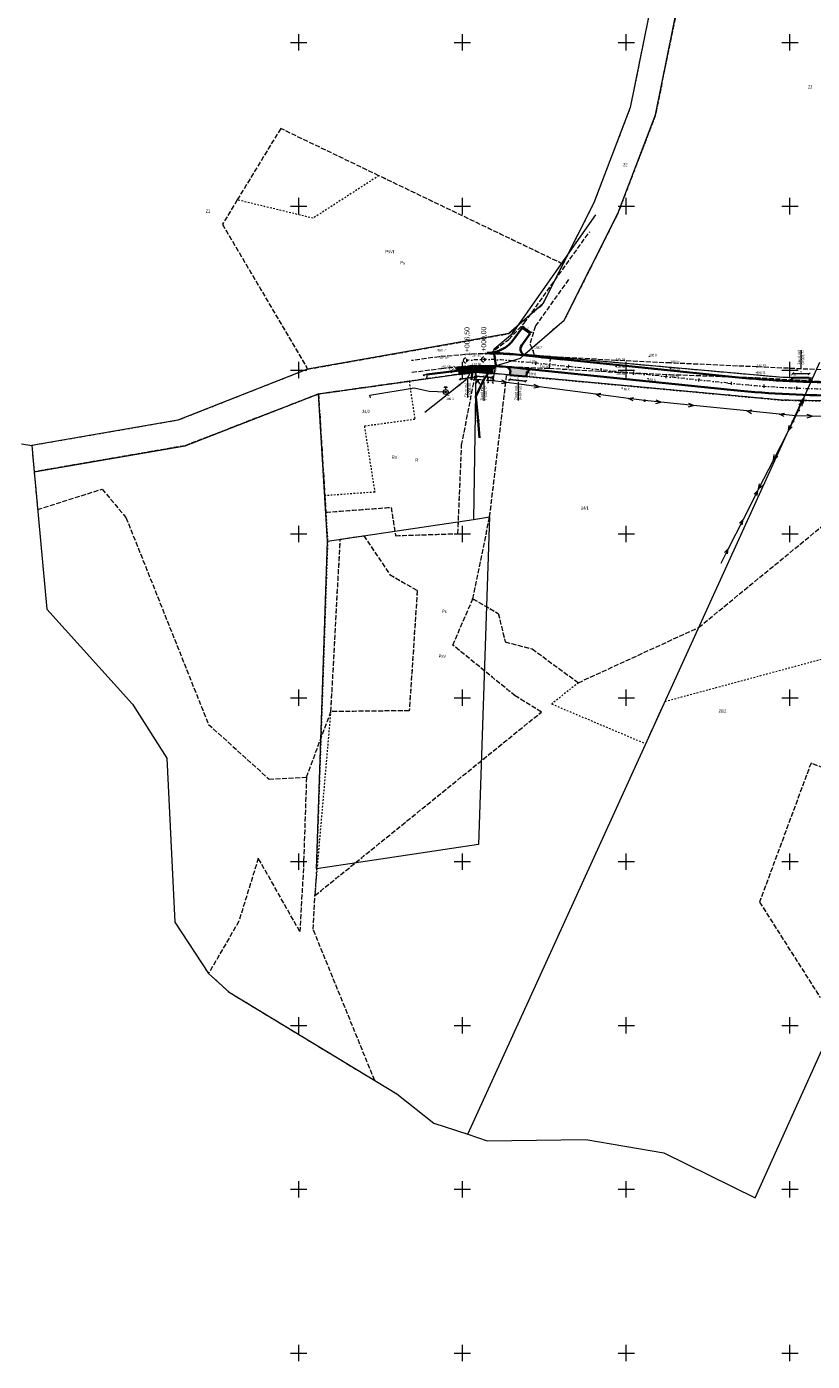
# Model space of a CAD drawing. Header units: millimetres. Extents: x 1024 to 29474, y -14562 to 6512.
# Tile 56 of 83: x 25634 to 25874, y 2762 to 3170. Entities that reach past the tile are written whole.
import ezdxf
from ezdxf.enums import TextEntityAlignment as Align

# ---------------------------------------------------------------- set-up
doc = ezdxf.new("R2010")
doc.units = ezdxf.units.MM
for name, pattern in [('1', [0]), ('2_OTKJ', [2, 1.5, -0.5]), ('4_SUEP_A', [0]), ('4_SULO', [0]), ('4_SUWP', [0]), ('DASHDOT', [25.4, 12.7, -6.35, 0, -6.35]), ('EGDE', [0]), ('EGKK', [2, 1.5, -0.5]), ('EGUG', [1, 0.5, -0.5])]:
    doc.linetypes.add(name, pattern=pattern)
for name, color, linetype, lineweight in [('D.O. Kilometraż', 250, 'Continuous', 20), ('D.O. Kr 15x30', 7, 'Continuous', 35), ('D.O. kresk jezdnia', 254, 'Continuous', 18), ('D.O. ob 8x30', 4, 'Continuous', 25), ('D.O. opornik 12x25', 1, 'Continuous', 35), ('D.O. oś pikieta', 250, 'DASHDOT', 20), ('D.O. wymiarowanie', 7, 'Continuous', 15), ('Dzialki', 7, 'EGDE', 18), ('Kontury', 3, 'EGKK', 18), ('Numery_dzialek', 7, 'Continuous', 9), ('Numery_konturow', 3, 'Continuous', 9), ('Numery_uzytkow', 3, 'Continuous', 9), ('OSN_EWID_T_0', 1, 'Continuous', 0), ('OTK_E_T_0', 7, 'Continuous', 0), ('OTK_L_0', 7, '2_OTKJ', 18), ('OTO_L_0', 7, 'Continuous', 35), ('OTO_L_1', 7, 'Continuous', 18), ('OTO_L_2', 7, 'Continuous', 18), ('OTR_T_0', 7, 'Continuous', 18), ('OTR_T_1', 7, 'Continuous', 18), ('Podzial_sekcyjny_krzyze', 7, '1', 18), ('SUE_E_T_1', 1, 'Continuous', 0), ('SUE_T_3', 7, 'Continuous', 18), ('SUE_T_4', 1, 'Continuous', 18), ('SUE_T_5', 1, 'Continuous', 18), ('SUEP_E_T_0', 1, 'Continuous', 0), ('SUEP_L_0', 1, '4_SUEP_A', 18), ('SUER_T_0', 1, 'Continuous', 18), ('SUL_L_1', 7, '4_SULO', 35), ('SUP_T_2', 7, 'Continuous', 18), ('SUW_T_1', 7, 'Continuous', 18), ('SUWP_L_0', 5, '4_SUWP', 18), ('Uzytki', 3, 'EGUG', 18)]:
    doc.layers.add(name, color=color, linetype=linetype, lineweight=lineweight)
doc.layers.add('D.O. kresk zjazd', color=7, linetype='Continuous', lineweight=18, true_color=0xfacfb6)
doc.styles.get("Standard").update_dxf_attribs({"font": 'arial.ttf'})
doc.dimstyles.new('ISO-25', dxfattribs={"dimscale": 0.25, "dimtxt": 2.5, "dimasz": 2.5, "dimexe": 1.25, "dimexo": 0.625, "dimtad": 1, "dimtxsty": 'Standard', "dimblk": 'OBLIQUE', "dimcen": 2.5, "dimse1": 1, "dimse2": 1, "dimadec": 0, "dimazin": 0, "dimtfac": 1, "dimtmove": 0, "dimatfit": 3, "dimfxl": 1, "dimarcsym": 0})

# ---------------------------------------------------------------- blocks, each defined once
blk = doc.blocks.new('_Oblique')
at = {"color": 0, "linetype": 'ByBlock', "lineweight": -2}
blk.add_line((-0.5, -0.5), (0.5, 0.5), dxfattribs=at)
blk = doc.blocks.new('*D167')
at = {"layer": 'D.O. wymiarowanie', "color": 0, "lineweight": -2}
blk.add_line((25868.03, 3063.68), (25873.03, 3063.59), dxfattribs=at)
at = {"layer": 'Defpoints', "color": 0}
for p in [(25873.03, 3063.59), (25868.01, 3062.5), (25873, 3062.4)]:
    blk.add_point(p, dxfattribs=at)
at = {"layer": 'D.O. wymiarowanie', "color": 0, "lineweight": -2, "xscale": 0.625, "yscale": 0.625, "zscale": 0.625}
for p, rotation in [((25868.03, 3063.68), 178.9093946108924), ((25873.03, 3063.59), 358.9093946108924)]:
    blk.add_blockref('_Oblique', p, dxfattribs=dict(at, rotation=rotation))
at = {"layer": 'D.O. wymiarowanie', "color": 0, "insert": (25870.54, 3064.11), "char_height": 0.625, "attachment_point": 5, "rotation": 358.9094}
blk.add_mtext('5', dxfattribs=at)
blk = doc.blocks.new('*D168')
at = {"layer": 'D.O. wymiarowanie', "color": 0, "lineweight": -2}
blk.add_line((25781.54, 3061.82), (25786.52, 3061.36), dxfattribs=at)
at = {"layer": 'Defpoints', "color": 0}
for p in [(25781.67, 3063.2), (25786.65, 3062.74), (25786.52, 3061.36)]:
    blk.add_point(p, dxfattribs=at)
at = {"layer": 'D.O. wymiarowanie', "color": 0, "lineweight": -2, "xscale": 0.625, "yscale": 0.625, "zscale": 0.625}
for p, rotation in [((25781.54, 3061.82), 174.7649660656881), ((25786.52, 3061.36), 354.7649660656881)]:
    blk.add_blockref('_Oblique', p, dxfattribs=dict(at, rotation=rotation))
at = {"layer": 'D.O. wymiarowanie', "color": 0, "insert": (25784.08, 3062.06), "char_height": 0.625, "attachment_point": 5, "rotation": 354.765}
blk.add_mtext('5', dxfattribs=at)
blk = doc.blocks.new('*D169')
at = {"layer": 'D.O. wymiarowanie', "color": 0, "lineweight": -2}
blk.add_line((25785.6, 3077.95), (25788.04, 3076.21), dxfattribs=at)
at = {"layer": 'Defpoints', "color": 0}
for p in [(25788.04, 3076.21), (25782.89, 3074.15), (25785.34, 3072.41)]:
    blk.add_point(p, dxfattribs=at)
at = {"layer": 'D.O. wymiarowanie', "color": 0, "lineweight": -2, "xscale": 0.625, "yscale": 0.625, "zscale": 0.625}
for p, rotation in [((25785.6, 3077.95), 144.5635376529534), ((25788.04, 3076.21), 324.5635376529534)]:
    blk.add_blockref('_Oblique', p, dxfattribs=dict(at, rotation=rotation))
at = {"layer": 'D.O. wymiarowanie', "color": 0, "insert": (25787.1, 3077.47), "char_height": 0.625, "attachment_point": 5, "rotation": 324.5635}
blk.add_mtext('3', dxfattribs=at)
blk = doc.blocks.new('2_OTRN')
at = {"linetype": 'Continuous'}
blk.add_circle((0, 0), 0.045, dxfattribs=at)
blk = doc.blocks.new('2_OTRS')
at = {"linetype": 'Continuous'}
blk.add_circle((0, 0), 0.045, dxfattribs=at)
blk = doc.blocks.new('4_SUEO_W')
at = {"linetype": 'Continuous'}
for p, q in [((-0.53035, 0.53035), (-0.8839, 0.8839)), ((0.53035, 0.53035), (0.8839, 0.8839)), ((-0.53035, -0.53035), (-0.8839, -0.8839)), ((0.53035, -0.53035), (0.8839, -0.8839))]:
    blk.add_line(p, q, dxfattribs=at)
blk.add_circle((0, 0), 0.025, dxfattribs=at)
blk = doc.blocks.new('4_SUET')
at = {"linetype": 'Continuous'}
for radius in [0.125, 0.113, 0.1, 0.0875, 0.075, 0.0625, 0.05, 0.0375, 0.025, 0.0125, 0.0025]:
    blk.add_circle((0, 0), radius, dxfattribs=at)
blk = doc.blocks.new('4_SUES')
at = {"linetype": 'Continuous'}
for p, q in [((0.5, 0.25), (-0.5, 0.25)), ((-0.5, 0.25), (-0.5, -0.25)), ((0.5, -0.25), (0.5, 0.25)), ((-0.5, -0.25), (0.5, -0.25))]:
    blk.add_line(p, q, dxfattribs=at)
blk = doc.blocks.new('4_SUPP')
at = {"linetype": 'Continuous'}
blk.add_circle((0, 0), 0.25, dxfattribs=at)
blk = doc.blocks.new('4_SUPS')
at = {"linetype": 'Continuous'}
blk.add_circle((0, 0), 0.0625, dxfattribs=at)
blk = doc.blocks.new('4_SUWG')
at = {"linetype": 'Continuous'}
blk.add_line((0, 0.75), (0, 1.25), dxfattribs=at)
for radius in [0.75, 0.25]:
    blk.add_circle((0, 0), radius, dxfattribs=at)
for centre in [(-0.25, 1.25), (0.25, 1.25)]:
    blk.add_arc(centre, 0.25, 0, 180, dxfattribs=at)
blk = doc.blocks.new('Wykno-Rudnik')
at = {"layer": 'Dzialki'}
for p, q in [((4673.04, 3142.59), (4698.09, 3266.15)), ((4676.56, 3200.24), (4665.33, 3144.82)), ((4665.33, 3144.82), (4654.24, 3115.78)), ((4661.57, 3112.55), (4673.04, 3142.59)), ((4654.24, 3115.78), (4638.7, 3084.91)), ((4645.15, 3079.91), (4661.57, 3112.55)), ((4638.7, 3084.91), (4628.24, 3075.84)), ((4633.21, 3069.54), (4645.15, 3079.91)), ((4628.24, 3075.84), (4566.85, 3065.01)), ((4618.2, 3064.16), (4631.81, 3068.34)), ((4631.81, 3068.34), (4633.21, 3069.54)), ((4633.21, 3069.54), (4712.03, 3062.55)), ((4566.85, 3065.01), (4527.25, 3049.4)), ((4570.16, 3057.44), (4618.2, 3064.16)), ((4618.2, 3064.16), (4617.47, 3019.16)), ((4711.64, 3055.56), (4618.2, 3064.16)), ((4712.03, 3062.55), (4720.96, 3062.38)), ((4529.42, 3041.65), (4570.16, 3057.44)), ((4572.95, 3012.52), (4570.16, 3057.44)), ((4656.43, 2920.76), (4717.79, 3055.44)), ((4717.79, 3055.44), (4711.64, 3055.56)), ((4781.22, 3054.2), (4717.79, 3055.44)), ((4527.25, 3049.4), (4482.61, 3041.68)), ((4479.5, 3042.17), (4482.61, 3041.68)), ((4482.61, 3041.68), (4483.34, 3033.69)), ((4483.34, 3033.69), (4529.42, 3041.65)), ((4483.34, 3033.69), (4487.2, 2991.77)), ((4572.95, 3012.52), (4617.47, 3019.16)), ((4617.47, 3019.16), (4622.42, 3019.9)), ((4622.42, 3019.9), (4618.99, 2919.95)), ((4569.54, 2912.49), (4572.95, 3012.52)), ((4487.2, 2991.77), (4513.39, 2962.75)), ((4513.39, 2962.75), (4523.84, 2946.25)), ((4703.45, 2812.11), (4766.39, 2951.56)), ((4523.84, 2946.25), (4526.27, 2896.25)), ((4615.77, 2831.52), (4656.43, 2920.76)), ((4618.99, 2919.95), (4569.54, 2912.49)), ((4526.27, 2896.25), (4536.58, 2880.58)), ((4536.58, 2880.58), (4542.84, 2874.91)), ((4542.84, 2874.91), (4587.85, 2847.62)), ((4587.85, 2847.62), (4594.09, 2843.84)), ((4594.09, 2843.84), (4605.41, 2834.96)), ((4605.41, 2834.96), (4615.77, 2831.52)), ((4615.77, 2831.52), (4621.63, 2829.57)), ((4621.63, 2829.57), (4651.81, 2829.94)), ((4651.81, 2829.94), (4675.56, 2825.83)), ((4675.56, 2825.83), (4703.45, 2812.11))]:
    blk.add_line(p, q, dxfattribs=at)
at = {"layer": 'Kontury'}
for p, q in [((4698.09, 3266.15), (4673.04, 3142.59)), ((4673.04, 3142.59), (4661.57, 3112.55)), ((4558.61, 3138.44), (4545.35, 3116.65)), ((4588.58, 3124.05), (4558.61, 3138.44)), ((4644.81, 3097.06), (4588.58, 3124.05)), ((4545.35, 3116.65), (4540.84, 3109.21)), ((4661.57, 3112.55), (4645.15, 3079.91)), ((4540.84, 3109.21), (4566.85, 3065.01)), ((4638.7, 3084.91), (4644.81, 3097.06)), ((4628.24, 3075.84), (4638.7, 3084.91)), ((4645.15, 3079.91), (4633.21, 3069.54)), ((4566.85, 3065.01), (4628.24, 3075.84)), ((4633.21, 3069.54), (4712.03, 3062.55)), ((4618.2, 3064.16), (4602.23, 3061.93)), ((4613.87, 3041.8), (4618.2, 3064.16)), ((4627.63, 3063.29), (4618.2, 3064.16)), ((4622.42, 3019.9), (4627.63, 3063.29)), ((4711.64, 3055.56), (4627.63, 3063.29)), ((4597.83, 3061.31), (4570.16, 3057.44)), ((4602.23, 3061.93), (4597.83, 3061.31)), ((4712.03, 3062.55), (4720.96, 3062.38)), ((4566.27, 3055.93), (4529.42, 3041.65)), ((4570.16, 3057.44), (4566.27, 3055.93)), ((4570.16, 3057.44), (4572.1, 3026.39)), ((4717.79, 3055.44), (4711.64, 3055.56)), ((4781.22, 3054.2), (4717.79, 3055.44)), ((4529.42, 3041.65), (4483.34, 3033.69)), ((4612.72, 3014.81), (4613.87, 3041.8)), ((4483.34, 3033.69), (4484.4, 3022.16)), ((4484.4, 3022.16), (4504.1, 3028.42)), ((4504.1, 3028.42), (4511.38, 3019.75)), ((4572.1, 3026.39), (4572.4, 3021.34)), ((4572.4, 3021.34), (4592.33, 3022.83)), ((4592.33, 3022.83), (4593.66, 3014.19)), ((4686.23, 2986.18), (4731.81, 3023.54)), ((4511.38, 3019.75), (4536.56, 2956.61)), ((4617.27, 2994.91), (4622.42, 3019.9)), ((4576.81, 3013.1), (4583.96, 3014.16)), ((4583.96, 3014.16), (4591.95, 3002.32)), ((4593.66, 3014.19), (4612.72, 3014.81)), ((4573.96, 2960.49), (4576.81, 3013.1)), ((4591.95, 3002.32), (4600.33, 2997.42)), ((4600.33, 2997.42), (4597.86, 2960.79)), ((4611.18, 2980.8), (4617.27, 2994.91)), ((4617.27, 2994.91), (4625.06, 2990.46)), ((4625.06, 2990.46), (4627.16, 2981.76)), ((4649.5, 2969.32), (4686.23, 2986.18)), ((4627.16, 2981.76), (4635.39, 2979.65)), ((4630.23, 2965.3), (4611.18, 2980.8)), ((4635.39, 2979.65), (4649.5, 2969.32)), ((4638.23, 2960.38), (4630.23, 2965.3)), ((4566.49, 2940.49), (4573.96, 2960.49)), ((4569.09, 2904.38), (4638.23, 2960.38)), ((4597.86, 2960.79), (4573.96, 2960.49)), ((4536.56, 2956.61), (4555.05, 2939.9)), ((4720.55, 2944.82), (4704.82, 2902.37)), ((4755.82, 2930.29), (4720.55, 2944.82)), ((4555.05, 2939.9), (4566.49, 2940.49)), ((4566.49, 2940.49), (4565.54, 2912.66)), ((4551.78, 2915.75), (4545.85, 2896.54)), ((4564.48, 2893.4), (4551.78, 2915.75)), ((4565.54, 2912.66), (4564.48, 2893.4)), ((4568.52, 2894.07), (4569.09, 2904.38)), ((4704.82, 2902.37), (4723.35, 2873.24)), ((4545.85, 2896.54), (4536.58, 2880.58)), ((4587.33, 2847.93), (4568.52, 2894.07)), ((4536.58, 2880.58), (4542.84, 2874.91)), ((4542.84, 2874.91), (4581.6, 2851.41)), ((4581.6, 2851.41), (4587.33, 2847.93))]:
    blk.add_line(p, q, dxfattribs=at)
at = {"layer": 'OTK_L_0', "linetype": '2_OTKJ'}
for p, q in [((4632.98, 3079.02), (4652.97, 3106.94)), ((4646.5, 3092.37), (4636.4, 3078.18)), ((4628.27, 3074.1), (4632.98, 3079.02)), ((4636.4, 3078.18), (4634.72, 3072.71)), ((4622.43, 3069.73), (4628.27, 3074.1)), ((4634.72, 3072.71), (4635.64, 3070.73)), ((4607.09, 3068.81), (4598.54, 3067.6)), ((4616.95, 3069.6), (4607.09, 3068.81)), ((4622.43, 3069.73), (4616.95, 3069.6)), ((4622.43, 3069.73), (4636.07, 3069.14)), ((4635.64, 3070.73), (4636.07, 3069.14)), ((4641, 3068.83), (4636.07, 3069.14)), ((4641, 3068.83), (4640.58, 3065.28)), ((4660.99, 3067.67), (4641, 3068.83)), ((4677.63, 3066.89), (4660.99, 3067.67)), ((4704.04, 3065.7), (4677.63, 3066.89)), ((4598.66, 3064.06), (4607.71, 3065.23)), ((4607.71, 3065.23), (4617.03, 3066.18)), ((4617.03, 3066.18), (4640.58, 3065.28)), ((4640.58, 3065.28), (4661.09, 3064.09)), ((4661.09, 3064.09), (4677.37, 3063.37)), ((4677.37, 3063.37), (4703.66, 3062.43)), ((4723.61, 3064.8), (4704.04, 3065.7)), ((4703.66, 3062.43), (4723.73, 3061.29))]:
    blk.add_line(p, q, dxfattribs=at)
at = {"layer": 'OTO_L_0'}
for p, q in [((4603.22, 3063.33), (4610.67, 3064.26)), ((4610.67, 3064.26), (4613.36, 3064.59)), ((4616.89, 3061.92), (4617.3, 3064.99)), ((4620.58, 3061.63), (4622.73, 3065.03)), ((4618.25, 3056.68), (4620.58, 3061.63)), ((4618.25, 3056.68), (4618.88, 3049.21)), ((4618.88, 3049.21), (4619.32, 3044.01))]:
    blk.add_line(p, q, dxfattribs=at)
for centre in [(4610.67, 3064.26), (4618.88, 3049.21)]:
    blk.add_circle(centre, 0.17, dxfattribs=at)
at = {"layer": 'OTO_L_1'}
for p, q in [((4614.71, 3064.73), (4613.36, 3064.59)), ((4616.2, 3064.88), (4614.71, 3064.73)), ((4617.3, 3064.99), (4615.95, 3064.86)), ((4618.11, 3061.82), (4616.89, 3061.92)), ((4619.61, 3061.71), (4618.11, 3061.82)), ((4620.58, 3061.63), (4619.36, 3061.73))]:
    blk.add_line(p, q, dxfattribs=at)
for centre in [(4613.36, 3064.59), (4617.3, 3064.99), (4616.89, 3061.92), (4620.58, 3061.63)]:
    blk.add_circle(centre, 0.17, dxfattribs=at)
for centre, start, end in [((4613.46, 3064.88), 313.7781, 357.8525), ((4617.4, 3065.28), 193.7414, 237.8158), ((4616.91, 3062.2), 303.5466, 347.6209), ((4620.86, 3061.89), 183.5099, 227.5842)]:
    blk.add_arc(centre, 2, start, end, dxfattribs=at)
at = {"layer": 'OTO_L_2'}
for p, q in [((4602.77, 3063.24), (4602.32, 3063.15)), ((4603.22, 3063.33), (4602.77, 3063.24)), ((4603.22, 3063.33), (4603.23, 3063.23)), ((4603.23, 3062.75), (4603.22, 3062.66)), ((4603.23, 3063.23), (4603.24, 3063.13)), ((4603.24, 3062.85), (4603.23, 3062.75)), ((4603.24, 3063.13), (4603.24, 3063.04)), ((4603.24, 3063.04), (4603.24, 3062.94)), ((4603.24, 3062.94), (4603.24, 3062.85)), ((4603.04, 3061.99), (4603.03, 3061.97)), ((4603.08, 3062.07), (4603.04, 3061.99)), ((4603.1, 3062.15), (4603.08, 3062.07)), ((4603.13, 3062.22), (4603.1, 3062.15)), ((4603.15, 3062.31), (4603.13, 3062.22)), ((4603.17, 3062.38), (4603.15, 3062.31)), ((4603.19, 3062.48), (4603.17, 3062.38)), ((4603.21, 3062.57), (4603.19, 3062.48)), ((4603.22, 3062.66), (4603.21, 3062.57))]:
    blk.add_line(p, q, dxfattribs=at)
for centre in [(4602.32, 3063.15), (4603.22, 3063.33)]:
    blk.add_circle(centre, 0.17, dxfattribs=at)
at = {"layer": 'Podzial_sekcyjny_krzyze'}
for p, q in [((4561.62, 3164.74), (4566.62, 3164.74)), ((4564.12, 3162.24), (4564.12, 3167.24)), ((4611.62, 3164.74), (4616.62, 3164.74)), ((4614.12, 3162.24), (4614.12, 3167.24)), ((4661.62, 3164.74), (4666.62, 3164.74)), ((4664.12, 3162.24), (4664.12, 3167.24)), ((4711.62, 3164.74), (4716.62, 3164.74)), ((4714.12, 3162.24), (4714.12, 3167.24)), ((4564.12, 3112.24), (4564.12, 3117.24)), ((4614.12, 3112.24), (4614.12, 3117.24)), ((4664.12, 3112.24), (4664.12, 3117.24)), ((4714.12, 3112.24), (4714.12, 3117.24)), ((4561.62, 3114.74), (4566.62, 3114.74)), ((4611.62, 3114.74), (4616.62, 3114.74)), ((4661.62, 3114.74), (4666.62, 3114.74)), ((4711.62, 3114.74), (4716.62, 3114.74)), ((4564.12, 3062.24), (4564.12, 3067.24)), ((4614.12, 3062.24), (4614.12, 3067.24)), ((4664.12, 3062.24), (4664.12, 3067.24)), ((4714.12, 3062.24), (4714.12, 3067.24)), ((4561.62, 3064.74), (4566.62, 3064.74)), ((4611.62, 3064.74), (4616.62, 3064.74)), ((4661.62, 3064.74), (4666.62, 3064.74)), ((4711.62, 3064.74), (4716.62, 3064.74)), ((4561.62, 3014.74), (4566.62, 3014.74)), ((4564.12, 3012.24), (4564.12, 3017.24)), ((4611.62, 3014.74), (4616.62, 3014.74)), ((4614.12, 3012.24), (4614.12, 3017.24)), ((4661.62, 3014.74), (4666.62, 3014.74)), ((4664.12, 3012.24), (4664.12, 3017.24)), ((4711.62, 3014.74), (4716.62, 3014.74)), ((4714.12, 3012.24), (4714.12, 3017.24)), ((4564.12, 2962.24), (4564.12, 2967.24)), ((4614.12, 2962.24), (4614.12, 2967.24)), ((4664.12, 2962.24), (4664.12, 2967.24)), ((4714.12, 2962.24), (4714.12, 2967.24)), ((4561.62, 2964.74), (4566.62, 2964.74)), ((4611.62, 2964.74), (4616.62, 2964.74)), ((4661.62, 2964.74), (4666.62, 2964.74)), ((4711.62, 2964.74), (4716.62, 2964.74)), ((4564.12, 2912.24), (4564.12, 2917.24)), ((4614.12, 2912.24), (4614.12, 2917.24)), ((4664.12, 2912.24), (4664.12, 2917.24)), ((4714.12, 2912.24), (4714.12, 2917.24)), ((4561.62, 2914.74), (4566.62, 2914.74)), ((4611.62, 2914.74), (4616.62, 2914.74)), ((4661.62, 2914.74), (4666.62, 2914.74)), ((4711.62, 2914.74), (4716.62, 2914.74)), ((4564.12, 2862.24), (4564.12, 2867.24)), ((4614.12, 2862.24), (4614.12, 2867.24)), ((4664.12, 2862.24), (4664.12, 2867.24)), ((4714.12, 2862.24), (4714.12, 2867.24)), ((4561.62, 2864.74), (4566.62, 2864.74)), ((4611.62, 2864.74), (4616.62, 2864.74)), ((4661.62, 2864.74), (4666.62, 2864.74)), ((4711.62, 2864.74), (4716.62, 2864.74)), ((4561.62, 2814.74), (4566.62, 2814.74)), ((4564.12, 2812.24), (4564.12, 2817.24)), ((4611.62, 2814.74), (4616.62, 2814.74)), ((4614.12, 2812.24), (4614.12, 2817.24)), ((4661.62, 2814.74), (4666.62, 2814.74)), ((4664.12, 2812.24), (4664.12, 2817.24)), ((4711.62, 2814.74), (4716.62, 2814.74)), ((4714.12, 2812.24), (4714.12, 2817.24)), ((4564.12, 2762.24), (4564.12, 2767.24)), ((4614.12, 2762.24), (4614.12, 2767.24)), ((4664.12, 2762.24), (4664.12, 2767.24)), ((4714.12, 2762.24), (4714.12, 2767.24)), ((4561.62, 2764.74), (4566.62, 2764.74)), ((4611.62, 2764.74), (4616.62, 2764.74)), ((4661.62, 2764.74), (4666.62, 2764.74)), ((4711.62, 2764.74), (4716.62, 2764.74))]:
    blk.add_line(p, q, dxfattribs=at)
at = {"layer": 'SUEP_L_0', "linetype": '4_SUEP_A'}
for p, q in [((4629.39, 3075.93), (4654.87, 3112.06)), ((4623.83, 3071.24), (4629.39, 3075.93)), ((4623.72, 3070.3), (4623.83, 3071.24)), ((4624.33, 3066.19), (4623.72, 3070.3)), ((4718.33, 3056.22), (4723.22, 3067.18)), ((4617, 3064.85), (4615.32, 3061.9)), ((4621.73, 3064.47), (4617, 3064.85)), ((4621.82, 3061.64), (4621.73, 3064.47)), ((4623.51, 3061.55), (4624.33, 3066.19)), ((4615.32, 3061.9), (4602.65, 3051.79)), ((4621.82, 3061.64), (4622.61, 3061.55)), ((4623.51, 3061.55), (4622.61, 3061.55)), ((4627.57, 3060.91), (4622.61, 3061.55)), ((4626.02, 3060.6), (4627.57, 3060.91)), ((4627.57, 3060.91), (4626.15, 3061.6)), ((4637.49, 3059.62), (4627.57, 3060.91)), ((4635.94, 3059.31), (4637.49, 3059.62)), ((4637.49, 3059.62), (4636.06, 3060.31)), ((4654.86, 3057.36), (4637.49, 3059.62)), ((4654.86, 3057.36), (4656.41, 3057.66)), ((4664.77, 3056.07), (4654.86, 3057.36)), ((4656.25, 3056.42), (4654.86, 3057.36)), ((4664.77, 3056.07), (4666.33, 3056.37)), ((4669.73, 3055.42), (4664.77, 3056.07)), ((4666.2, 3055.38), (4664.77, 3056.07)), ((4674.71, 3054.92), (4669.73, 3055.42)), ((4673.16, 3054.57), (4674.71, 3054.92)), ((4674.71, 3054.92), (4673.26, 3055.57)), ((4684.66, 3053.91), (4674.71, 3054.92)), ((4684.66, 3053.91), (4683.21, 3054.56)), ((4715.89, 3050.74), (4718.33, 3056.22)), ((4716.86, 3054.14), (4717.93, 3055.31)), ((4717.26, 3055.06), (4718.33, 3056.22)), ((4717.93, 3055.31), (4717.77, 3053.73)), ((4718.33, 3056.22), (4718.18, 3054.65)), ((4683.11, 3053.56), (4684.66, 3053.91)), ((4700.96, 3052.26), (4684.66, 3053.91)), ((4700.96, 3052.26), (4702.51, 3052.6)), ((4710.91, 3051.25), (4700.96, 3052.26)), ((4702.38, 3051.36), (4700.96, 3052.26)), ((4710.91, 3051.25), (4712.46, 3051.59)), ((4715.89, 3050.74), (4710.91, 3051.25)), ((4712.35, 3050.6), (4710.91, 3051.25)), ((4715.89, 3050.74), (4713.62, 3046.29)), ((4720.89, 3050.68), (4715.89, 3050.74)), ((4719.38, 3050.2), (4720.89, 3050.68)), ((4720.89, 3050.68), (4719.39, 3051.2)), ((4730.89, 3050.56), (4720.89, 3050.68)), ((4713.62, 3046.29), (4713.86, 3047.85)), ((4714.75, 3047.4), (4713.62, 3046.29)), ((4713.62, 3046.29), (4709.09, 3037.37)), ((4709.09, 3037.37), (4709.32, 3038.94)), ((4710.44, 3038.37), (4709.09, 3037.37)), ((4709.09, 3037.37), (4704.55, 3028.46)), ((4704.32, 3028.01), (4699.79, 3019.09)), ((4704.32, 3028.01), (4703.2, 3026.9)), ((4704.09, 3026.44), (4704.32, 3028.01)), ((4704.55, 3028.46), (4704.32, 3028.01)), ((4704.55, 3028.46), (4704.79, 3030.02)), ((4705.9, 3029.46), (4704.55, 3028.46)), ((4699.79, 3019.09), (4695.26, 3010.18)), ((4699.79, 3019.09), (4698.67, 3017.98)), ((4699.56, 3017.53), (4699.79, 3019.09)), ((4695.26, 3010.18), (4692.99, 3005.72)), ((4695.26, 3010.18), (4694.13, 3009.07)), ((4695.02, 3008.62), (4695.26, 3010.18))]:
    blk.add_line(p, q, dxfattribs=at)
at = {"layer": 'SUL_L_1', "linetype": '4_SULO'}
blk.add_line((4624.34, 3066.19), (4623.72, 3070.3), dxfattribs=at)
at = {"layer": 'SUP_T_2', "linetype": 'Continuous', "lineweight": 0}
for p, q in [((4622.32, 3061.62), (4622.82, 3061.59)), ((4622.51, 3061.61), (4623.01, 3061.58)), ((4715.64, 3050.24), (4715.78, 3050.52)), ((4715.92, 3050.8), (4716.05, 3051.08)), ((4716.28, 3051.53), (4716.5, 3051.97)), ((4715.27, 3049.51), (4715.5, 3049.96))]:
    blk.add_line(p, q, dxfattribs=at)
at = {"layer": 'SUWP_L_0', "linetype": '4_SUWP'}
for p, q in [((4585.87, 3057.03), (4599.34, 3059.3)), ((4599.34, 3059.3), (4604, 3058.32)), ((4586.07, 3056.23), (4585.87, 3057.03)), ((4604, 3058.32), (4608.99, 3058.05))]:
    blk.add_line(p, q, dxfattribs=at)
at = {"layer": 'Uzytki'}
for p, q in [((4698.09, 3266.15), (4673.04, 3142.59)), ((4676.56, 3200.24), (4665.33, 3144.82)), ((4665.33, 3144.82), (4654.24, 3115.78)), ((4673.04, 3142.59), (4661.57, 3112.55)), ((4588.58, 3124.05), (4568.51, 3111.07)), ((4644.81, 3097.06), (4588.58, 3124.05)), ((4545.35, 3116.65), (4540.84, 3109.21)), ((4568.51, 3111.07), (4545.35, 3116.65)), ((4654.24, 3115.78), (4644.81, 3097.06)), ((4661.57, 3112.55), (4645.15, 3079.91)), ((4540.84, 3109.21), (4566.85, 3065.01)), ((4638.7, 3084.91), (4644.81, 3097.06)), ((4628.24, 3075.84), (4638.7, 3084.91)), ((4645.15, 3079.91), (4633.21, 3069.54)), ((4566.85, 3065.01), (4628.24, 3075.84)), ((4633.21, 3069.54), (4712.03, 3062.55)), ((4566.85, 3065.01), (4527.25, 3049.4)), ((4618.2, 3064.16), (4602.23, 3061.93)), ((4613.87, 3041.8), (4618.2, 3064.16)), ((4627.63, 3063.29), (4618.2, 3064.16)), ((4622.42, 3019.9), (4627.63, 3063.29)), ((4627.63, 3063.29), (4711.64, 3055.56)), ((4570.16, 3057.44), (4597.83, 3061.31)), ((4602.23, 3061.93), (4597.83, 3061.31)), ((4597.83, 3061.31), (4599.59, 3049.67)), ((4712.03, 3062.55), (4720.96, 3062.38)), ((4529.42, 3041.65), (4566.27, 3055.93)), ((4566.27, 3055.93), (4570.16, 3057.44)), ((4711.64, 3055.56), (4717.79, 3055.44)), ((4717.79, 3055.44), (4781.22, 3054.2)), ((4527.25, 3049.4), (4482.61, 3041.68)), ((4599.59, 3049.67), (4584.16, 3047.59)), ((4584.16, 3047.59), (4587.35, 3027.49)), ((4482.61, 3041.68), (4483.34, 3033.69)), ((4483.34, 3033.69), (4529.42, 3041.65)), ((4612.72, 3014.81), (4613.87, 3041.8)), ((4587.35, 3027.49), (4572.1, 3026.39)), ((4572.1, 3026.39), (4572.4, 3021.34)), ((4572.4, 3021.34), (4592.33, 3022.83)), ((4592.33, 3022.83), (4593.66, 3014.19)), ((4572.4, 3021.34), (4572.95, 3012.52)), ((4617.27, 2994.91), (4622.42, 3019.9)), ((4576.81, 3013.1), (4583.96, 3014.16)), ((4583.96, 3014.16), (4591.95, 3002.32)), ((4593.66, 3014.19), (4612.72, 3014.81)), ((4572.95, 3012.52), (4569.54, 2912.49)), ((4573.96, 2960.49), (4576.81, 3013.1)), ((4591.95, 3002.32), (4600.33, 2997.42)), ((4600.33, 2997.42), (4597.86, 2960.79)), ((4611.18, 2980.8), (4617.27, 2994.91)), ((4617.27, 2994.91), (4625.06, 2990.46)), ((4625.06, 2990.46), (4627.16, 2981.76)), ((4627.16, 2981.76), (4635.39, 2979.65)), ((4630.23, 2965.3), (4611.18, 2980.8)), ((4635.39, 2979.65), (4649.5, 2969.32)), ((4675.97, 2963.64), (4726, 2977.13)), ((4649.5, 2969.32), (4641.35, 2962.84)), ((4638.23, 2960.38), (4630.23, 2965.3)), ((4641.35, 2962.84), (4670.07, 2950.7)), ((4670.07, 2950.7), (4675.97, 2963.64)), ((4569.09, 2904.38), (4573.96, 2960.49)), ((4569.09, 2904.38), (4638.23, 2960.38)), ((4597.86, 2960.79), (4573.96, 2960.49)), ((4720.55, 2944.82), (4704.82, 2902.37)), ((4755.82, 2930.29), (4720.55, 2944.82)), ((4569.54, 2912.49), (4569.09, 2904.38)), ((4704.82, 2902.37), (4723.35, 2873.24))]:
    blk.add_line(p, q, dxfattribs=at)
at = {"layer": 'OTR_T_0'}
for p in [(4607.09, 3068.81), (4616.95, 3069.6), (4641, 3068.83), (4660.99, 3067.67), (4677.63, 3066.89), (4607.71, 3065.23), (4617.03, 3066.18), (4640.58, 3065.28), (4661.02, 3065.87), (4661.09, 3064.09), (4677.37, 3063.37), (4677.66, 3065.12), (4703.9, 3064.04), (4704.04, 3065.7), (4703.66, 3062.43)]:
    blk.add_blockref('2_OTRS', p, dxfattribs=at)
at = {"layer": 'OTR_T_1'}
for p in [(4606.72, 3070.82), (4635.64, 3070.73), (4671.15, 3068.93), (4634.32, 3063.91), (4662.87, 3059.26), (4670.74, 3062.09), (4609.85, 3057.02)]:
    blk.add_blockref('2_OTRN', p, dxfattribs=at)
at = {"layer": 'SUE_T_3'}
for name, p in [('4_SUPP', (4621.82, 3061.64)), ('4_SUEO_W', (4622.67, 3061.6)), ('4_SUPP', (4623.51, 3061.55))]:
    blk.add_blockref(name, p, dxfattribs=at)
at = {"layer": 'SUE_T_4', "rotation": 355.4068211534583}
blk.add_blockref('4_SUES', (4617, 3064.85), dxfattribs=at)
at = {"layer": 'SUE_T_5'}
blk.add_blockref('4_SUET', (4715.89, 3050.74), dxfattribs=at)
at = {"layer": 'SUER_T_0'}
for p in [(4629.38, 3075.92), (4623.72, 3070.3), (4624.34, 3066.19)]:
    blk.add_blockref('4_SUPS', p, dxfattribs=at)
at = {"layer": 'SUP_T_2'}
for p in [(4621.82, 3061.64), (4623.51, 3061.55), (4669.73, 3055.42), (4716.72, 3052.42), (4715.05, 3049.06)]:
    blk.add_blockref('4_SUPP', p, dxfattribs=at)
at = {"layer": 'SUW_T_1'}
blk.add_blockref('4_SUWG', (4608.99, 3058.05), dxfattribs=at)
at = {"layer": 'Numery_dzialek', "width": 0.7}
for s, p in [('23', (4719.59, 3151.64)), ('22', (4663.17, 3127.93)), ('21', (4535.73, 3113.81)), ('24/2', (4583.5, 3052.59)), ('24/1', (4650.29, 3023.1)), ('26/2', (4692.33, 2961.17))]:
    blk.add_text(s, height=1, dxfattribs=at).set_placement(p, align=Align.TOP_LEFT)
at = {"layer": 'Numery_konturow', "width": 0.7}
for s, p in [('PsVI', (4590.6, 3101.4)), ('RV', (4592.53, 3038.62)), ('PsV', (4606.87, 2977.93))]:
    blk.add_text(s, height=1, dxfattribs=at).set_placement(p, align=Align.TOP_LEFT)
at = {"layer": 'Numery_uzytkow', "width": 0.7}
for s, p in [('Ps', (4595.16, 3097.98)), ('R', (4599.71, 3037.8)), ('Ps', (4607.89, 2991.58))]:
    blk.add_text(s, height=1, dxfattribs=at).set_placement(p, align=Align.TOP_LEFT)
at = {"layer": 'OSN_EWID_T_0', "oblique": 15, "width": 0.7}
blk.add_text('F2-1242-35/12', height=1.25, dxfattribs=at).set_placement((4619.88, 3064.72), align=Align.RIGHT)
at = {"layer": 'OTK_E_T_0', "lineweight": 9, "width": 0.7}
for rotation, p in [(355.9623, (4635.77, 3067.32)), (357.3736, (4715.51, 3063.29))]:
    blk.add_text('j.mb.', height=0.75, rotation=rotation, dxfattribs=at).set_placement(p, align=Align.MIDDLE)
at = {"layer": 'OTR_T_0', "lineweight": 9, "width": 0.7}
for s, rotation, p in [('187.86', 4.5809, (4607.09, 3068.81)), ('187.96', 1.359, (4616.95, 3069.6)), ('186.64', 357.47, (4661.09, 3064.09)), ('186.54', 357.95, (4677.37, 3063.37)), ('186.60', 356.75, (4703.66, 3062.43))]:
    blk.add_text(s, height=0.75, rotation=rotation, dxfattribs=at).set_placement(p, align=Align.TOP_LEFT)
for s, rotation, p in [('187.88', 357.8114, (4617.03, 3066.18)), ('186.69', 357.32, (4660.99, 3067.67)), ('186.56', 357.42, (4677.63, 3066.89)), ('187.69', 5.8201, (4607.71, 3065.23)), ('186.57', 357.37, (4704.04, 3065.7))]:
    blk.add_text(s, height=0.75, rotation=rotation, dxfattribs=at).set_placement(p)
blk.add_text('188.14', height=0.75, rotation=356.436, dxfattribs=at).set_placement((4641, 3068.83), align=Align.TOP_RIGHT)
blk.add_text('188.07', height=0.75, rotation=357.8114, dxfattribs=at).set_placement((4640.58, 3065.28), align=Align.RIGHT)
for s, rotation, p in [('186.68', 357.81, (4661.02, 3065.87)), ('186.58', 357.56, (4677.66, 3065.12)), ('186.61', 357.86, (4703.9, 3064.04))]:
    blk.add_text(s, height=0.75, rotation=rotation, dxfattribs=at).set_placement(p, align=Align.MIDDLE_LEFT)
at = {"layer": 'OTR_T_1', "lineweight": 9, "width": 0.7}
blk.add_text('187.7', height=0.75, dxfattribs=at).set_placement((4606.72, 3070.82), align=Align.MIDDLE_LEFT)
for s, p in [('186.7', (4636.09, 3071.19)), ('186.8', (4671.15, 3068.93))]:
    blk.add_text(s, height=0.75, dxfattribs=at).set_placement(p)
for s, p in [('186.6', (4634.32, 3063.91)), ('186.8', (4662.87, 3059.26)), ('186.6', (4670.74, 3062.09)), ('186.3', (4609.16, 3056.33))]:
    blk.add_text(s, height=0.75, dxfattribs=at).set_placement(p, align=Align.TOP_LEFT)
at = {"layer": 'SUE_E_T_1', "lineweight": 9, "width": 0.7}
blk.add_text('e', height=0.75, dxfattribs=at).set_placement((4617.77, 3065.35))
at = {"layer": 'SUEP_E_T_0', "lineweight": 9, "width": 0.7}
blk.add_text('eN', height=0.75, rotation=38.59, dxfattribs=at).set_placement((4612.86, 3059.93), align=Align.MIDDLE)
at = {"layer": 'SUER_T_0', "lineweight": 9, "width": 0.7}
blk.add_text('185.7', height=0.75, rotation=54.7414, dxfattribs=at).set_placement((4629.38, 3075.92), align=Align.MIDDLE_LEFT)
for s, rotation, p in [('185.5', 98.5785, (4623.72, 3070.3)), ('185.6', 79.8582, (4624.34, 3066.19))]:
    blk.add_text(s, height=0.75, rotation=rotation, dxfattribs=at).set_placement(p, align=Align.MIDDLE_RIGHT)
blk = doc.blocks.new('*D207')
at = {"layer": 'D.O. wymiarowanie', "color": 0, "lineweight": -2}
blk.add_line((25771.13, 3062.9), (25776.11, 3062.45), dxfattribs=at)
at = {"layer": 'Defpoints', "color": 0}
for p in [(25771.24, 3064.16), (25776.22, 3063.7), (25776.11, 3062.45)]:
    blk.add_point(p, dxfattribs=at)
at = {"layer": 'D.O. wymiarowanie', "color": 0, "lineweight": -2, "xscale": 0.625, "yscale": 0.625, "zscale": 0.625}
for p, rotation in [((25771.13, 3062.9), 174.7514932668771), ((25776.11, 3062.45), 354.751493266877)]:
    blk.add_blockref('_Oblique', p, dxfattribs=dict(at, rotation=rotation))
at = {"layer": 'D.O. wymiarowanie', "color": 0, "insert": (25773.66, 3063.15), "char_height": 0.625, "attachment_point": 5, "rotation": 354.7515}
blk.add_mtext('5', dxfattribs=at)
blk = doc.blocks.new('*D208')
at = {"layer": 'D.O. wymiarowanie', "color": 0, "lineweight": -2}
blk.add_line((25766.51, 3061.95), (25771.46, 3062.64), dxfattribs=at)
at = {"layer": 'Defpoints', "color": 0}
for p in [(25766.3, 3063.47), (25771.24, 3064.16), (25771.46, 3062.64)]:
    blk.add_point(p, dxfattribs=at)
at = {"layer": 'D.O. wymiarowanie', "color": 0, "lineweight": -2, "xscale": 0.625, "yscale": 0.625, "zscale": 0.625}
for p, rotation in [((25771.46, 3062.64), 7.94913095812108), ((25766.51, 3061.95), 187.9491309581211)]:
    blk.add_blockref('_Oblique', p, dxfattribs=dict(at, rotation=rotation))
at = {"layer": 'D.O. wymiarowanie', "color": 0, "insert": (25768.92, 3062.76), "char_height": 0.625, "attachment_point": 5, "rotation": 7.9491}
blk.add_mtext('5', dxfattribs=at)

msp = doc.modelspace()

# ---------------------------------------------------------------- hatches: boundary and pattern name
at = {"layer": 'D.O. kresk jezdnia', "lineweight": 5, "ltscale": 0.3}
h = msp.add_hatch(color=256, dxfattribs=at)
h.dxf.hatch_style = 2
h.paths.add_polyline_path([(25785.87, 3069.213), (25786.666, 3069.13, -0.0877001), (25785.997, 3069.321)])
at = {"layer": 'D.O. kresk zjazd'}
h = msp.add_hatch(dxfattribs=at)
h.set_pattern_fill('FINETTA', color=256, scale=0.005, angle=90, style=2)
h.set_pattern_definition([(90, (17153.0421, -0.127), (-0.381, 0.381), [0.254, -0.508]), (90, (17152.9151, 0.254), (-0.381, 0.381), [0.254, -0.508]), (180, (17153.0421, 0), (-0.381, -0.381), [0.508, -0.254]), (135, (17153.0421, 0.127), (-0.381, -0.381), [0.179605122, -0.359210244]), (225, (17153.0421, -0.127), (0.381, -0.381), [0.179605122, -0.359210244])])
h.paths.add_polyline_path([(25765.13, 3065.415), (25768.532, 3065.687, -0.0030981), (25771.243, 3065.867, -0.0078115), (25773.523, 3065.941, -0.0120928), (25777.303, 3065.906), (25776.559, 3065.178), (25776.231, 3064.859), (25776.223, 3063.705), (25771.244, 3064.162), (25771.129, 3064.166), (25771.065, 3064.155), (25771.022, 3064.151), (25770.975, 3064.14), (25770.943, 3064.14), (25770.935, 3064.119), (25766.296, 3063.471), (25766.214, 3064.492), (25766.171, 3064.528), (25765.938, 3064.727)])
h = msp.add_hatch(dxfattribs=at)
h.set_pattern_fill('FINETTA', color=256, scale=0.005, angle=90, style=2)
h.set_pattern_definition([(90, (17153.0421, -0.127), (-0.381, 0.381), [0.254, -0.508]), (90, (17152.9151, 0.254), (-0.381, 0.381), [0.254, -0.508]), (180, (17153.0421, 0), (-0.381, -0.381), [0.508, -0.254]), (135, (17153.0421, 0.127), (-0.381, -0.381), [0.179605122, -0.359210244]), (225, (17153.0421, -0.127), (0.381, -0.381), [0.179605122, -0.359210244])])
h.paths.add_polyline_path([(25780.922, 3065.69), (25781.591, 3064.876), (25781.815, 3064.603), (25781.671, 3063.203), (25786.672, 3062.742), (25786.812, 3064.1), (25787.074, 3064.313), (25787.897, 3064.982), (25786.891, 3065.086), (25785.46, 3065.234), (25782.231, 3065.566, 0.0045052)])
h.paths.add_polyline_path([(26080.312, 3053.122), (26079.569, 3053.883), (26079.563, 3053.889), (26079.569, 3053.883, 0.0004951), (26080.563, 3053.869, 0.0029774), (26086.542, 3053.825), (26085.789, 3053.077), (26085.539, 3052.828), (26085.534, 3051.247), (26080.535, 3051.347), (26080.552, 3052.877)])
h.paths.add_polyline_path([(25928.058, 3055.87), (25928.275, 3055.65), (25928.27, 3054.32), (25928.266, 3054.32), (25928.27, 3054.32), (25930.765, 3054.271), (25933.265, 3054.222), (25933.274, 3055.585), (25934.28, 3056.577), (25927.313, 3056.625)])
h.paths.add_polyline_path([(25935.071, 3056.572), (25936.022, 3055.607), (25936.013, 3054.276), (25937.761, 3054.35), (25941.008, 3054.488), (25941.016, 3055.527), (25941.271, 3055.779), (25942.026, 3056.524)])
h.paths.add_polyline_path([(26014.755, 3059.295), (26014.754, 3059.294), (26021.747, 3059.138), (26021.744, 3059.141), (26021.013, 3059.907), (26020.769, 3060.163), (26020.79, 3061.092), (26015.79, 3061.042), (26015.772, 3060.242), (26015.542, 3060.027)])
h.paths.add_polyline_path([(26276.73, 3057.225, 0.0001664), (26277.729, 3057.262), (26282.472, 3057.435), (26283.715, 3057.481), (26283.051, 3056.706), (26282.752, 3056.357), (26282.777, 3055.676), (26277.784, 3055.93), (26277.772, 3056.262)])
h.paths.add_polyline_path([(25866.984, 3061.353), (25867.763, 3062.066), (25867.996, 3062.28), (25868.006, 3062.497), (25873.005, 3062.401), (25872.995, 3062.11), (25873.237, 3061.852), (25873.962, 3061.08), (25867.953, 3061.307, -0.0006976)])
h.paths.add_polyline_path([(26270.642, 3057.019), (26271.416, 3056.293), (26271.674, 3056.052), (26271.674, 3056.022), (26275.574, 3056.042), (26275.57, 3056.183), (26276.534, 3057.218), (26270.642, 3057.019)])
h.paths.add_polyline_path([(25915.68, 3060.706), (25922.316, 3060.66), (25921.571, 3061.415), (25921.535, 3061.452), (25916.536, 3061.55), (25916.435, 3061.451)])
at = {"layer": 'D.O. oś pikieta', "ltscale": 0.3}
h = msp.add_hatch(color=256, dxfattribs=at)
h.dxf.hatch_style = 1
h.paths.add_polyline_path([(25767.25, 3067.663), (25767.65, 3067.666, 0.417201), (25768.26, 3067.069), (25768.266, 3066.67, -0.417201)])
h.paths.add_polyline_path([(25767.25, 3067.663, -0.4112324), (25768.233, 3068.669), (25768.24, 3068.269, 0.4112324), (25767.65, 3067.666)])
h = msp.add_hatch(color=256, dxfattribs=at)
h.dxf.hatch_style = 1
h.paths.add_polyline_path([(25768.24, 3068.269, -0.4142136), (25768.85, 3067.679, -0.4142136), (25768.26, 3067.069), (25768.25, 3067.669)])
h = msp.add_hatch(color=256, dxfattribs=at)
h.dxf.hatch_style = 1
h.paths.add_polyline_path([(25772.75, 3067.938), (25773.15, 3067.941, 0.417201), (25773.76, 3067.345), (25773.766, 3066.945, -0.417201)])
h.paths.add_polyline_path([(25772.75, 3067.938, -0.4112324), (25773.733, 3068.944), (25773.74, 3068.545, 0.4112324), (25773.15, 3067.941)])
h = msp.add_hatch(color=256, dxfattribs=at)
h.dxf.hatch_style = 1
h.paths.add_polyline_path([(25773.74, 3068.545, -0.4142136), (25774.35, 3067.955, -0.4142136), (25773.76, 3067.345), (25773.75, 3067.945)])

# ---------------------------------------------------------------- linework, layer by layer
at = {"layer": 'D.O. Kilometraż', "ltscale": 0.3}
for p, q in [((25870.505, 3070.805), (25870.505, 3065.161)), ((25768.736, 3061.969), (25768.736, 3056.326)), ((25773.7, 3060.99), (25773.7, 3055.346)), ((25784.138, 3061.125), (25784.138, 3055.482))]:
    msp.add_line(p, q, dxfattribs=at)
at = {"layer": 'D.O. Kr 15x30'}
for p, q in [((25785.357, 3077.616), (25782.893, 3074.153)), ((25787.801, 3075.876), (25785.242, 3072.28)), ((25785.357, 3077.616), (25787.801, 3075.876)), ((25848.394, 3062.767), (25782.642, 3069.545)), ((25786.666, 3069.13), (25797.791, 3067.984)), ((25782.231, 3065.566), (25785.46, 3065.234)), ((25847.984, 3058.788), (25785.46, 3065.234))]:
    msp.add_line(p, q, dxfattribs=at)
for centre, radius, start, end in [((25774.746, 3079.951), 10, 270.00026, 324.56354), ((25786.871, 3071.12), 2, 144.56354, 264.11449), ((25774.746, 2992.951), 77, 84.11449, 90), ((25774.746, 2992.951), 73, 84.11449, 90), ((25774.747, 2992.754), 73.197, 87.99754, 90.001), ((25884.078, 3408.933), 348, 264.11449, 269.60374), ((25884.078, 3408.933), 352, 264.11449, 269.60374)]:
    msp.add_arc(centre, radius, start, end, dxfattribs=at)
at = {"layer": 'D.O. opornik 12x25', "color": 6}
for p, q in [((25766.214, 3064.492), (25765.13, 3065.415)), ((25766.296, 3063.471), (25766.214, 3064.492)), ((25771.244, 3064.162), (25766.296, 3063.471)), ((25771.244, 3064.162), (25776.223, 3063.704)), ((25776.223, 3063.705), (25776.231, 3064.859)), ((25776.231, 3064.859), (25777.305, 3065.906)), ((25780.922, 3065.69), (25781.815, 3064.603)), ((25781.815, 3064.603), (25781.671, 3063.203)), ((25781.671, 3063.203), (25786.672, 3062.742)), ((25786.672, 3062.742), (25786.812, 3064.1)), ((25786.812, 3064.1), (25787.897, 3064.982)), ((25867.996, 3062.28), (25866.984, 3061.353)), ((25868.006, 3062.497), (25867.996, 3062.28)), ((25873.005, 3062.401), (25868.006, 3062.497)), ((25873.005, 3062.401), (25872.995, 3062.11)), ((25873.963, 3061.079), (25872.995, 3062.11))]:
    msp.add_line(p, q, dxfattribs=at)
at = {"layer": 'D.O. opornik 12x25'}
for p, q in [((25770.344, 3064.036), (25766.404, 3063.486)), ((25771.244, 3064.162), (25775.228, 3063.796)), ((25787.897, 3064.982), (25780.922, 3065.69)), ((25866.984, 3061.353), (25873.962, 3061.08))]:
    msp.add_line(p, q, dxfattribs=at)
for centre, radius, start, end in [((25784.71, 2842.381), 223.891, 93.4482, 95.01695), ((25774.747, 2992.754), 73.197, 87.99754, 92.74372)]:
    msp.add_arc(centre, radius, start, end, dxfattribs=at)
at = {"layer": 'D.O. oś pikieta', "ltscale": 0.1}
for p in [(25782.436, 3067.556), (25848.189, 3060.778), (25848.189, 3060.778)]:
    msp.add_line(p, (25785.665, 3067.223), dxfattribs=at)
at = {"layer": 'D.O. oś pikieta', "color": 0, "ltscale": 0.1}
for p, q in [((25789.554, 3067.325), (25789.479, 3066.327)), ((25799.501, 3066.299), (25799.426, 3065.302)), ((25809.448, 3065.274), (25809.374, 3064.277)), ((25819.396, 3064.248), (25819.321, 3063.251)), ((25829.343, 3063.223), (25829.268, 3062.226)), ((25839.29, 3062.198), (25839.216, 3061.2)), ((25849.236, 3061.179), (25849.167, 3060.181)), ((25859.185, 3060.323), (25859.142, 3059.323)), ((25869.133, 3059.754), (25869.161, 3058.754))]:
    msp.add_line(p, q, dxfattribs=at)
at = {"layer": 'D.O. oś pikieta', "ltscale": 0.1}
for centre, radius, start, end in [((25774.746, 2992.951), 75, 84.11449, 94.96888), ((25884.078, 3408.933), 350, 264.11449, 269.60374), ((25884.078, 3408.933), 350, 264.11449, 269.60374)]:
    msp.add_arc(centre, radius, start, end, dxfattribs=at)

# ---------------------------------------------------------------- block references
at = {"layer": 'D.O. ob 8x30'}
msp.add_blockref('Wykno-Rudnik', (21153.042, 0), dxfattribs=at)

# ---------------------------------------------------------------- texts
at = {"layer": 'D.O. Kilometraż', "ltscale": 0.3, "char_height": 0.75, "width": 8.52308, "attachment_point": 1, "rotation": 90.17369}
for s, insert in [('Zjazd ind. 0+908,77', (25869.502, 3066.446)), ('Zjazd ind. 1+006,50', (25767.733, 3056.405)), ('Zjazd ind. 1+000,12', (25772.697, 3055.426)), ('Zjazd ind. 0+904,92', (25783.134, 3055.561))]:
    msp.add_mtext(s, dxfattribs=dict(at, insert=insert))
at = {"layer": 'D.O. oś pikieta', "ltscale": 0.3, "char_height": 1.5, "width": 6.8462, "attachment_point": 1, "rotation": 90.02286}
for s, insert in [('1+006,50', (25767.789, 3069.051)), ('1+000,00', (25772.913, 3069.19))]:
    msp.add_mtext(s, dxfattribs=dict(at, insert=insert))

# ---------------------------------------------------------------- dimensions: what is measured, and where the dimension line sits
at = {"layer": 'D.O. wymiarowanie'}
for p1, p2, distance, picture, middle in [((25782.893, 3074.153), (25785.337, 3072.414), 4.664, '*D169', (25787.095, 3077.471)), ((25771.244, 3064.162), (25776.223, 3063.705), -1.264, '*D207', (25773.662, 3063.147)), ((25868.006, 3062.497), (25873.005, 3062.401), 1.186, '*D167', (25870.537, 3064.108))]:
    dim = msp.add_aligned_dim(p1=p1, p2=p2, distance=distance, dimstyle='ISO-25', dxfattribs=at)
    dim.commit()
    dim.dimension.update_dxf_attribs({"geometry": picture, "text_midpoint": middle})
for p1, p2, distance, picture, middle in [((25766.296, 3063.471), (25771.244, 3064.162), -1.541, '*D208', (25768.918, 3062.76)), ((25781.67, 3063.201), (25786.646, 3062.745), -1.388, '*D168', (25784.075, 3062.063))]:
    dim = msp.add_aligned_dim(p1=p1, p2=p2, distance=distance, dimstyle='ISO-25', override={"dimtxsty": 'Standard'}, dxfattribs=at)
    dim.commit()
    dim.dimension.update_dxf_attribs({"geometry": picture, "text_midpoint": middle})

doc.saveas('drawing.dxf')
